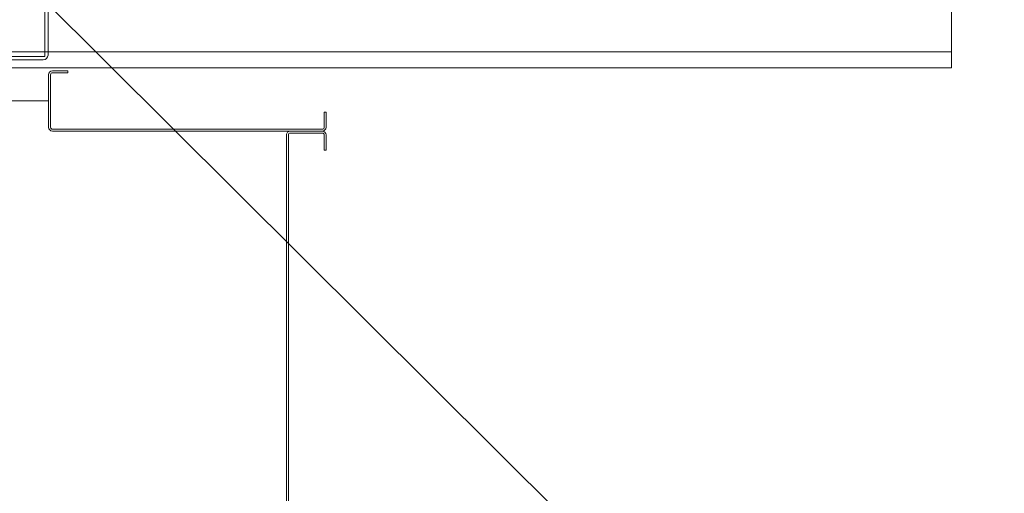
# Model space of a CAD drawing. Header units: inches. Extents: x 201967 to 338763, y -32705 to 30884.
# Tile 70 of 236: x 319892 to 319954, y -5859 to -5829. Entities that reach past the tile are written whole.
import ezdxf

# ---------------------------------------------------------------- set-up
doc = ezdxf.new("R2010")
doc.units = ezdxf.units.IN
doc.header["$MEASUREMENT"] = 0
doc.linetypes.add('PHANTOM', pattern=[63.5, 31.75, -6.35, 6.35, -6.35, 6.35, -6.35])
for name, color, linetype, lineweight in [('01 a1 KONSTRUKCJA żelebet', 200, 'Continuous', 53), ('01h3 KONSTRUKCJA pozycje słupy', 252, 'Continuous', 13), ('GABARYT05', 7, 'Continuous', 40), ('KRESKOWANIE-URWANIE', 3, 'Continuous', 13), ('ROZRYSOWANIE', 2, 'PHANTOM', 13), ('wymiar', 1, 'Continuous', 15)]:
    doc.layers.add(name, color=color, linetype=linetype, lineweight=lineweight)
doc.styles.add('RomanS', font='romans.shx')
doc.dimstyles.new('DIM100txt12', dxfattribs={"dimtxt": 12, "dimasz": 1.05, "dimexe": 0, "dimexo": 8, "dimgap": 4, "dimtad": 1, "dimdec": 7, "dimrnd": 0.5, "dimdsep": 46, "dimtxsty": 'RomanS', "dimblk1": 'DIM', "dimblk2": 'DIM', "dimsah": 1, "dimcen": 0.09, "dimse1": 1, "dimse2": 1, "dimclrt": 256, "dimadec": 1, "dimazin": 0, "dimtfac": 1, "dimtdec": 7, "dimtix": 1, "dimtofl": 0, "dimtmove": 2, "dimatfit": 3, "dimfxl": 1, "dimtolj": 1, "dimtzin": 0, "dimarcsym": 0})

# ---------------------------------------------------------------- blocks, each defined once
blk = doc.blocks.new('Panel')
at = {"layer": 'KRESKOWANIE-URWANIE', "ltscale": 4}
for p, q in [((-268, 12.5), (-277.6, 12.5)), ((-268, 12.5), (-268, 11.3)), ((60.46, 12.5), (50.86, 12.5)), ((50.86, 11.3), (50.86, 12.5)), ((-280, 10.1), (-280, -10.1)), ((-278.8, 10.1), (-278.8, -10.1)), ((-268, 11.3), (-277.6, 11.3)), ((60.46, 11.3), (50.86, 11.3)), ((61.66, -10.1), (61.66, 10.1)), ((62.86, -10.1), (62.86, 10.1)), ((-277.6, -11.3), (60.46, -11.3)), ((-277.6, -12.5), (60.46, -12.5))]:
    blk.add_line(p, q, dxfattribs=at)
for centre, radius, start, end in [((-277.6, 10.1), 2.4, 90, 180), ((60.46, 10.1), 2.4, 0, 90), ((-277.6, 10.1), 1.2, 90, 180), ((60.46, 10.1), 1.2, 0, 90), ((-277.6, -10.1), 2.4, 180, 270), ((-277.6, -10.1), 1.2, 180, 270), ((60.46, -10.1), 2.4, 270, 0), ((60.46, -10.1), 1.2, 270, 0)]:
    blk.add_arc(centre, radius, start, end, dxfattribs=at)
blk = doc.blocks.new('2 ATDo 1100 i')
at = {"layer": 'KRESKOWANIE-URWANIE'}
for p, q in [((-1731.5, 210), (0, 210)), ((-1731.5, 120), (-1731.5, 210)), ((-1158.5, 205), (-614.5, 205)), ((-1731.5, 200), (0, 200)), ((-1161.5, 168), (-1161.5, 202)), ((-1159.5, 203), (-613.5, 203)), ((-1159.5, 167), (-1159.5, 203))]:
    blk.add_line(p, q, dxfattribs=at)
blk.add_arc((-1158.5, 202), 3, 90, 180, dxfattribs=at)
blk = doc.blocks.new('1 szyb FIFT B160AF')
at = {"layer": 'KRESKOWANIE-URWANIE'}
for p, q in [((148.2, 270.3), (147.24, 270.3)), ((148.2, 270.18), (148.2, 270.3)), ((147, 266.74), (147, 270.06)), ((147.12, 266.74), (147.12, 270.06)), ((147.24, 270.18), (148.2, 270.18)), ((164.38, 266.74), (164.38, 267.7)), ((164.5, 267.7), (164.38, 267.7)), ((164.5, 266.74), (164.5, 267.7)), ((164.26, 266.62), (147.24, 266.62)), ((164.26, 266.5), (147.24, 266.5))]:
    blk.add_line(p, q, dxfattribs=at)
for centre, radius, start, end in [((147.24, 270.06), 0.24, 90, 180), ((147.24, 270.06), 0.12, 90, 180), ((147.24, 266.74), 0.24, 180, 270), ((147.24, 266.74), 0.12, 180, 270), ((164.26, 266.74), 0.24, 270, 0), ((164.26, 266.74), 0.12, 270, 0)]:
    blk.add_arc(centre, radius, start, end, dxfattribs=at)
at = {"layer": 'ROZRYSOWANIE'}
blk.add_line((147, 268.4), (37, 268.4), dxfattribs=at)
at = {"layer": 'GABARYT05', "xscale": 0.1, "yscale": 0.1, "zscale": 0.1, "rotation": 180}
blk.add_blockref('2 ATDo 1100 i', (30.809, 291.5), dxfattribs=at)
at = {"layer": 'wymiar', "xscale": 0.1, "yscale": 0.1, "zscale": 0.1, "rotation": 270}
blk.add_blockref('Panel', (163.25, 238.5), dxfattribs=at)
blk = doc.blocks.new('DIM')
for p, q in [((0, -13), (0, 13)), ((8, 0), (-8, 0))]:
    blk.add_line(p, q)
at = {"const_width": 1.7143}
blk.add_lwpolyline([(5.7143, 5.7143), (-5.7143, -5.7143)], dxfattribs=at)

msp = doc.modelspace()

# ---------------------------------------------------------------- block references
at = {"layer": '01 a1 KONSTRUKCJA żelebet'}
msp.add_blockref('1 szyb FIFT B160AF', (319747.138, -6102.781), dxfattribs=at)

# ---------------------------------------------------------------- leaders
at = {"layer": '01h3 KONSTRUKCJA pozycje słupy'}
msp.add_leader([(319973.48, -5907.225), (319817.488, -5752.093)], dimstyle='DIM100txt12', override={"dimasz": 8, "dimgap": 4, "dimtad": 1}, dxfattribs=at)

doc.saveas('drawing.dxf')
